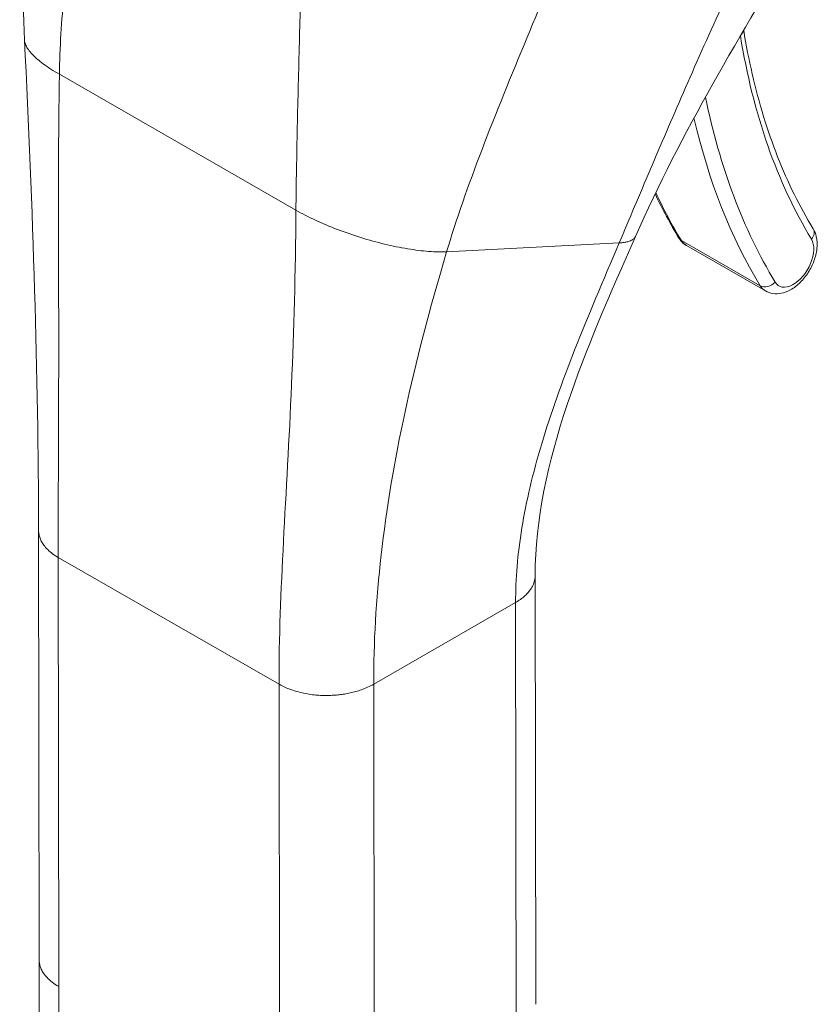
# Model space of a CAD drawing. Header units: inches. Extents: x 4 to 506, y 11 to 319.
# Tile 35 of 47: x 473.28 to 474.34, y 159.65 to 160.96. Entities that reach past the tile are written whole.
import ezdxf

# ---------------------------------------------------------------- set-up
doc = ezdxf.new("R2010")
doc.units = ezdxf.units.IN
doc.header["$LTSCALE"] = 30
doc.header["$MEASUREMENT"] = 0
doc.layers.add('Visible (ANSI)', color=7, linetype='Continuous', lineweight=5)
doc.layers.add('Visible Narrow (ANSI)', color=7, linetype='Continuous', lineweight=5)

msp = doc.modelspace()

# ---------------------------------------------------------------- linework, layer by layer
at = {"layer": 'Visible (ANSI)'}
for p, q in [((474.1624, 160.6576), (474.2668, 160.5976)), ((473.3053, 159.7125), (473.3046, 160.2807)), ((473.9627, 159.653), (473.962, 160.2212)), ((473.3053, 159.7114), (473.3066, 158.5047))]:
    msp.add_line(p, q, dxfattribs=at)
for points in [[(473.286, 160.9297), (473.2796, 161.0602), (473.2882, 161.1949), (473.2913, 161.3294)], [(474.3155, 161.0712), (474.234, 160.9385), (474.1549, 160.8058), (474.0946, 160.6696)], [(473.3046, 160.2807), (473.3044, 160.4852), (473.297, 160.7071), (473.286, 160.9297)], [(474.1207, 160.726), (474.1304, 160.7057), (474.1409, 160.6862), (474.1522, 160.6677)], [(473.6443, 160.6304), (473.6443, 160.6304), (473.6443, 160.6304), (473.6443, 160.6304)], [(473.7749, 160.3623), (473.7749, 160.3623), (473.7749, 160.3623), (473.7749, 160.3623)], [(473.3053, 159.7125), (473.3053, 159.7125), (473.3053, 159.7125), (473.3053, 159.7125)], [(473.9627, 159.653), (473.9627, 159.653), (473.9627, 159.653), (473.9627, 159.653)]]:
    msp.add_open_spline(points, degree=3, dxfattribs=at)
for points, knots in [([(474.238, 160.9428), (474.2412, 160.9231), (474.245, 160.9038), (474.2537, 160.8656), (474.2588, 160.8468), (474.27, 160.8102), (474.2762, 160.7925), (474.2897, 160.7582), (474.297, 160.7416), (474.3127, 160.7097), (474.3211, 160.6944), (474.33, 160.6797)], [2.9618674, 2.9618674, 2.9618674, 2.9618674, 3.0225055, 3.0225055, 3.0849866, 3.0849866, 3.1474678, 3.1474678, 3.2099489, 3.2099489, 3.27243, 3.27243, 3.27243, 3.27243]), ([(474.2668, 160.5976), (474.2699, 160.5959), (474.2733, 160.5947), (474.2804, 160.5937), (474.2841, 160.5938), (474.292, 160.5954), (474.2962, 160.597), (474.3047, 160.6017), (474.3089, 160.6051), (474.3168, 160.6129), (474.3204, 160.6174), (474.3265, 160.627), (474.3291, 160.6321), (474.333, 160.6427), (474.3343, 160.6481), (474.3355, 160.6589), (474.3353, 160.6644), (474.3332, 160.6731), (474.3319, 160.6766), (474.33, 160.6797)], [3.581075, 3.581075, 3.581075, 3.581075, 3.802585, 3.802585, 4.045339, 4.045339, 4.347377, 4.347377, 4.707356, 4.707356, 5.074856, 5.074856, 5.437405, 5.437405, 5.802246, 5.802246, 6.170307, 6.170307, 6.414023, 6.414023, 6.414023, 6.414023]), ([(474.0946, 160.6696), (474.0615, 160.5945), (474.029, 160.5209), (473.9788, 160.3708), (473.9619, 160.2937), (473.962, 160.2212)], [0, 0, 0, 0, 0.927491, 0.927491, 1.885784, 1.885784, 1.885784, 1.885784]), ([(474.1522, 160.6677), (474.1527, 160.6669), (474.1532, 160.6661), (474.1544, 160.6645), (474.155, 160.6638), (474.1563, 160.6624), (474.1569, 160.6617), (474.1584, 160.6604), (474.1591, 160.6598), (474.1607, 160.6586), (474.1616, 160.6581), (474.1624, 160.6576)], [3.27243, 3.27243, 3.27243, 3.27243, 3.3341591, 3.3341591, 3.3958882, 3.3958882, 3.4576172, 3.4576172, 3.5193463, 3.5193463, 3.5810753, 3.5810753, 3.5810753, 3.5810753])]:
    msp.add_open_spline(points, degree=3, knots=knots, dxfattribs=at)
at = {"layer": 'Visible Narrow (ANSI)'}
for p, q in [((473.6498, 160.9275), (473.6498, 160.9275)), ((473.6498, 160.9256), (473.6498, 160.9256)), ((473.3321, 160.8845), (473.6453, 160.7046)), ((473.8448, 160.6495), (474.0732, 160.6612)), ((474.1556, 160.6644), (474.26, 160.6045)), ((473.638, 160.4396), (473.638, 160.4396)), ((473.7719, 160.3454), (473.7719, 160.3454)), ((473.7708, 160.3385), (473.7708, 160.3385)), ((473.7607, 160.2694), (473.7607, 160.2694)), ((473.3312, 159.6765), (473.3306, 160.2447)), ((473.3306, 160.2447), (473.6229, 160.0768)), ((473.7482, 160.0769), (473.9361, 160.1851)), ((473.9367, 159.6169), (473.9361, 160.1851)), ((473.6235, 159.5086), (473.6229, 160.0768)), ((473.7488, 159.5087), (473.7482, 160.0769)), ((473.3312, 159.6765), (473.3325, 158.4687))]:
    msp.add_line(p, q, dxfattribs=at)
for centre, major_axis, ratio, start_param, end_param in [((475.1702, 161.6584), (-0.6692, -1.165), 0.578826, 5.66294, 5.97454), ((474.2231, 160.9423), (0.0146, 0.0023), 0.66318, 5.524578, 6.040981), ((475.1703, 161.6584), (-0.7075, -1.2317), 0.578826, 5.65155, 5.651552), ((475.1702, 161.6584), (-0.7074, -1.2316), 0.578826, 5.701444, 5.97454), ((475.1597, 161.6644), (-0.7148, -1.2444), 0.578826, 5.726306, 5.97454), ((475.0553, 161.7243), (-0.7148, -1.2444), 0.578826, 5.89637, 5.97454), ((474.3173, 160.6721), (0.0126, 0.0077), 0.776918, 5.116752, 6.283185), ((474.1648, 160.6753), (-0.0126, -0.0077), 0.776918, 0, 0.404366), ((474.1889, 160.7037), (-0.0265, -0.0461), 0.578826, 5.97454, 6.283185), ((474.3037, 160.6377), (-0.0191, -0.0333), 0.578826, 5.97454, 9.116133), ((474.2692, 160.6154), (-0.0126, -0.0077), 0.776918, 0.404366, 1.975165), ((474.2933, 160.6437), (-0.0265, -0.0461), 0.578826, 5.97454, 6.283185)]:
    msp.add_ellipse(centre, major_axis=major_axis, ratio=ratio, start_param=start_param, end_param=end_param, dxfattribs=at)
for points, knots in [([(473.3321, 160.8845), (473.3327, 160.9197), (473.335, 160.9557), (473.3384, 160.9917), (473.3417, 161.0277), (473.346, 161.0636), (473.3507, 161.0986), (473.3554, 161.1335), (473.3604, 161.1674), (473.3653, 161.1999)], [0, 0, 0, 0, 0.333333, 0.333333, 0.333333, 0.666667, 0.666667, 0.666667, 1, 1, 1, 1]), ([(474.0732, 160.6612), (474.0867, 160.6931), (474.1003, 160.7252), (474.1143, 160.7581), (474.1283, 160.7911), (474.1428, 160.8249), (474.1582, 160.8604), (474.1737, 160.896), (474.1902, 160.9332), (474.2084, 160.9728), (474.2265, 161.0124), (474.2464, 161.0544), (474.2684, 161.0988)], [0, 0, 0, 0, 0.25, 0.25, 0.25, 0.5, 0.5, 0.5, 0.75, 0.75, 0.75, 1, 1, 1, 1]), ([(473.8448, 160.6495), (473.8575, 160.6919), (473.8733, 160.737), (473.8916, 160.7849), (473.9099, 160.8329), (473.9307, 160.8836), (473.951, 160.9325), (473.9713, 160.9815), (473.9911, 161.0287), (474.0094, 161.0749)], [0, 0, 0, 0, 0.3333333, 0.3333333, 0.3333333, 0.6666667, 0.6666667, 0.6666667, 0.9999999, 0.9999999, 0.9999999, 0.9999999]), ([(473.6453, 160.7046), (473.6456, 160.74), (473.6463, 160.7769), (473.6471, 160.8144), (473.6479, 160.8518), (473.6489, 160.8897), (473.6498, 160.9267), (473.6508, 160.9638), (473.6517, 161.0001), (473.6525, 161.035)], [0, 0, 0, 0, 0.333333, 0.333333, 0.333333, 0.666667, 0.666667, 0.666667, 1, 1, 1, 1]), ([(473.286, 160.9297), (473.2861, 160.9276), (473.2867, 160.9254), (473.2878, 160.923), (473.2894, 160.9193), (473.2923, 160.9153), (473.2962, 160.9111), (473.3001, 160.9069), (473.3052, 160.9025), (473.3112, 160.8981), (473.3172, 160.8936), (473.3242, 160.8891), (473.3321, 160.8845)], [0.4804056, 0.4804056, 0.4804056, 0.4804056, 0.5714286, 0.5714286, 0.5714286, 0.7142857, 0.7142857, 0.7142857, 0.8571429, 0.8571429, 0.8571429, 1, 1, 1, 1]), ([(473.3306, 160.2447), (473.3305, 160.3061), (473.3309, 160.3696), (473.3311, 160.4372), (473.3313, 160.5048), (473.3312, 160.5765), (473.3311, 160.6505), (473.3309, 160.7244), (473.3307, 160.8007), (473.3321, 160.8845)], [0, 0, 0, 0, 0.333333, 0.333333, 0.333333, 0.666667, 0.666667, 0.666667, 1, 1, 1, 1]), ([(473.6229, 160.0768), (473.6228, 160.1382), (473.6254, 160.2005), (473.6288, 160.2662), (473.6322, 160.332), (473.6364, 160.4012), (473.6395, 160.4733), (473.6426, 160.5454), (473.6446, 160.6204), (473.6453, 160.7046)], [0, 0, 0, 0, 0.333333, 0.333333, 0.333333, 0.666667, 0.666667, 0.666667, 1, 1, 1, 1]), ([(473.6453, 160.7046), (473.6532, 160.7001), (473.6619, 160.6956), (473.6711, 160.6913), (473.6803, 160.687), (473.6901, 160.6829), (473.7002, 160.679), (473.7103, 160.6752), (473.7207, 160.6716), (473.7312, 160.6683), (473.7417, 160.665), (473.7523, 160.6621), (473.7627, 160.6596), (473.7731, 160.6571), (473.7833, 160.655), (473.7931, 160.6534), (473.8029, 160.6518), (473.8122, 160.6506), (473.8209, 160.65), (473.8296, 160.6493), (473.8375, 160.6492), (473.8448, 160.6495)], [0, 0, 0, 0, 0.142857, 0.142857, 0.142857, 0.285714, 0.285714, 0.285714, 0.428571, 0.428571, 0.428571, 0.571429, 0.571429, 0.571429, 0.714286, 0.714286, 0.714286, 0.857143, 0.857143, 0.857143, 1, 1, 1, 1]), ([(473.9361, 160.1851), (473.936, 160.2159), (473.9387, 160.2489), (473.9444, 160.2839), (473.9501, 160.3189), (473.9588, 160.356), (473.9706, 160.3953), (473.9824, 160.4347), (473.9974, 160.4764), (474.0147, 160.5204), (474.032, 160.5644), (474.0517, 160.6106), (474.0732, 160.6612)], [0, 0, 0, 0, 0.25, 0.25, 0.25, 0.5, 0.5, 0.5, 0.75, 0.75, 0.75, 1, 1, 1, 1]), ([(474.0732, 160.6612), (474.0756, 160.6613), (474.0777, 160.6615), (474.0797, 160.6618), (474.0814, 160.6621), (474.0829, 160.6624), (474.0842, 160.6627), (474.0843, 160.6628), (474.0844, 160.6628), (474.0846, 160.6628), (474.0859, 160.6632), (474.0871, 160.6636), (474.0882, 160.664), (474.0892, 160.6645), (474.09, 160.6649), (474.0908, 160.6654), (474.0909, 160.6654), (474.0909, 160.6655), (474.091, 160.6655), (474.0916, 160.666), (474.0922, 160.6664), (474.0927, 160.6668), (474.0932, 160.6673), (474.0936, 160.6678), (474.094, 160.6684), (474.0942, 160.6686), (474.0943, 160.6689), (474.0945, 160.6692), (474.0945, 160.6693), (474.0946, 160.6694), (474.0946, 160.6696)], [0, 0, 0, 0, 0.0668777, 0.0668777, 0.0668777, 0.125, 0.125, 0.125, 0.129566, 0.129566, 0.129566, 0.1888385, 0.1888385, 0.1888385, 0.2446155, 0.2446155, 0.2446155, 0.25, 0.25, 0.25, 0.2970571, 0.2970571, 0.2970571, 0.3477663, 0.3477663, 0.3477663, 0.375, 0.375, 0.375, 0.3855058, 0.3855058, 0.3855058, 0.3855058]), ([(473.7482, 160.0769), (473.7481, 160.1314), (473.7513, 160.1881), (473.7581, 160.2481), (473.7649, 160.3081), (473.7754, 160.3713), (473.7897, 160.4377), (473.804, 160.504), (473.8221, 160.5735), (473.8448, 160.6495)], [0, 0, 0, 0, 0.333333, 0.333333, 0.333333, 0.666667, 0.666667, 0.666667, 1, 1, 1, 1]), ([(473.3046, 160.2807), (473.3046, 160.2796), (473.3048, 160.277), (473.3056, 160.2727), (473.3074, 160.2677), (473.3104, 160.2623), (473.3149, 160.2566), (473.3213, 160.2506), (473.3272, 160.2466), (473.3306, 160.2447)], [0.5520182, 0.5520182, 0.5520182, 0.5520182, 0.6, 0.6666667, 0.7333333, 0.8, 0.8666667, 0.9333333, 1, 1, 1, 1]), ([(473.9361, 160.1851), (473.9384, 160.1864), (473.9427, 160.1892), (473.9478, 160.1933), (473.952, 160.1974), (473.9552, 160.2014), (473.9578, 160.2054), (473.9598, 160.2094), (473.9611, 160.2135), (473.9619, 160.2174), (473.962, 160.22), (473.962, 160.2212)], [0, 0, 0, 0, 0.0625, 0.125, 0.1875, 0.25, 0.3125, 0.375, 0.4375, 0.5, 0.5508124, 0.5508124, 0.5508124, 0.5508124]), ([(473.3312, 159.6765), (473.3278, 159.6784), (473.3249, 159.6804), (473.3224, 159.6824), (473.3198, 159.6844), (473.3177, 159.6864), (473.3159, 159.6883), (473.3141, 159.6903), (473.3125, 159.6922), (473.3113, 159.694), (473.31, 159.6959), (473.309, 159.6977), (473.3082, 159.6994), (473.3074, 159.7011), (473.3068, 159.7028), (473.3064, 159.7045), (473.3059, 159.7061), (473.3056, 159.7077), (473.3055, 159.7092), (473.3053, 159.7103), (473.3053, 159.7114), (473.3053, 159.7125)], [0, 0, 0, 0, 0.0666667, 0.0666667, 0.0666667, 0.1333333, 0.1333333, 0.1333333, 0.2, 0.2, 0.2, 0.2666667, 0.2666667, 0.2666667, 0.3333333, 0.3333333, 0.3333333, 0.4, 0.4, 0.4, 0.44793, 0.44793, 0.44793, 0.44793])]:
    msp.add_open_spline(points, degree=3, knots=knots, dxfattribs=at)
msp.add_open_spline([(473.6229, 160.0768), (473.6263, 160.0748), (473.6332, 160.0715), (473.6436, 160.0678), (473.6535, 160.0652), (473.6629, 160.0635), (473.6716, 160.0624), (473.6799, 160.0619), (473.6877, 160.0619), (473.6952, 160.0622), (473.7025, 160.0628), (473.7097, 160.0638), (473.717, 160.0652), (473.7245, 160.067), (473.7322, 160.0695), (473.7401, 160.0726), (473.7455, 160.0753), (473.7482, 160.0769)], degree=3, dxfattribs=at)

doc.saveas('drawing.dxf')
